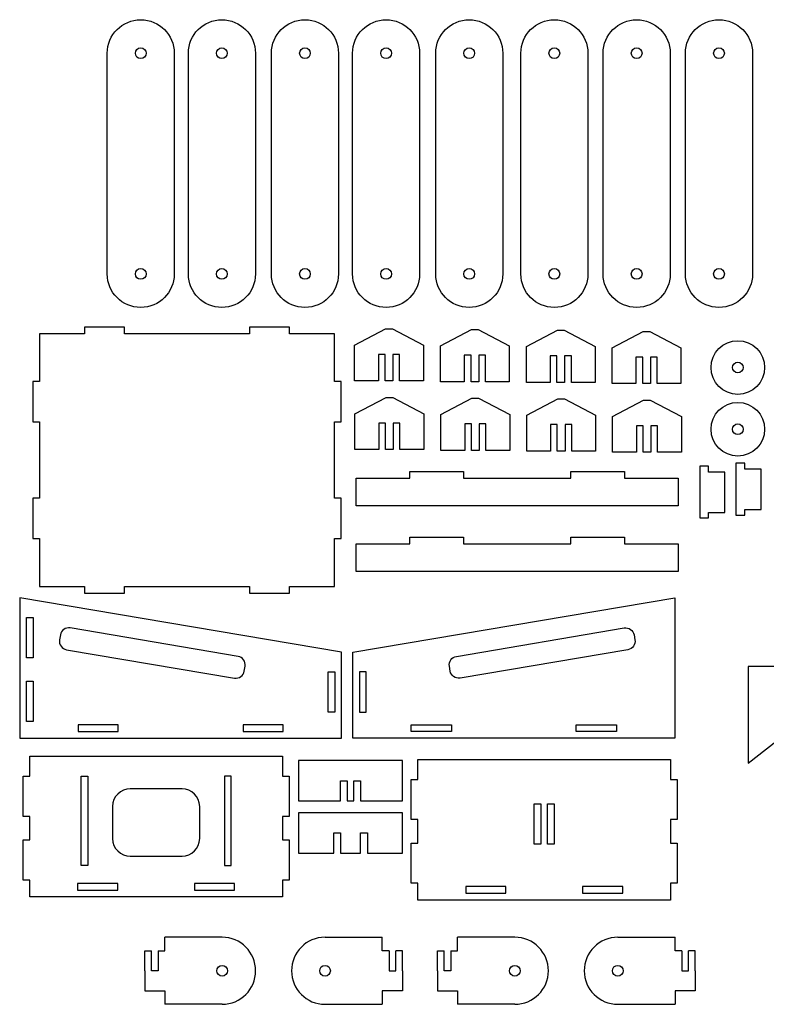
# Model space of a CAD drawing. Header units: centimetres. Extents: x -61 to 115850, y -602 to 46067.
# Tile 1 of 10: x -61 to -33, y -22 to 14. Entities that reach past the tile are written whole.
import ezdxf

# ---------------------------------------------------------------- set-up
doc = ezdxf.new("R2010")
doc.units = ezdxf.units.CM
doc.header["$MEASUREMENT"] = 0
doc.layers.add('CAMADA_1', color=7, linetype='CONTINUOUS')

msp = doc.modelspace()

# ---------------------------------------------------------------- linework, layer by layer
at = {"layer": 'CAMADA_1', "color": 7}
for p, q in [((-53.273, -19.763), (-55.409, -19.763)), ((-49.436, -19.763), (-47.301, -19.763)), ((-42.359, -19.763), (-44.494, -19.763)), ((-38.522, -19.763), (-36.387, -19.763)), ((-55.909, -21.013), (-55.909, -20.263)), ((-55.659, -20.263), (-55.659, -21.013)), ((-47.051, -20.263), (-47.051, -21.013)), ((-46.801, -21.013), (-46.801, -20.263)), ((-44.994, -21.013), (-44.994, -20.263)), ((-44.744, -20.263), (-44.744, -21.013)), ((-36.137, -20.263), (-36.137, -21.013)), ((-35.887, -21.013), (-35.887, -20.263)), ((-55.659, -21.013), (-55.909, -21.013)), ((-47.051, -21.013), (-46.801, -21.013)), ((-44.744, -21.013), (-44.994, -21.013)), ((-36.137, -21.013), (-35.887, -21.013)), ((-53.273, -22.263), (-55.409, -22.263)), ((-49.436, -22.263), (-47.301, -22.263)), ((-42.359, -22.263), (-44.494, -22.263)), ((-38.522, -22.263), (-36.387, -22.263))]:
    msp.add_line(p, q, dxfattribs=at)
for points in [[(-55.058, 13.195), (-55.058, 9.081), (-55.058, 4.967, -1), (-57.558, 4.967), (-57.558, 9.081), (-57.558, 13.195, -1), (-55.058, 13.195)], [(-52.033, 13.195), (-52.033, 9.081), (-52.033, 4.967, -1), (-54.533, 4.967), (-54.533, 9.081), (-54.533, 13.195, -1), (-52.033, 13.195)], [(-48.935, 13.195), (-48.935, 9.081), (-48.935, 4.967, -1), (-51.435, 4.967), (-51.435, 9.081), (-51.435, 13.195, -1), (-48.935, 13.195)], [(-45.909, 13.195), (-45.909, 9.081), (-45.909, 4.967, -1), (-48.409, 4.967), (-48.409, 9.081), (-48.409, 13.195, -1), (-45.909, 13.195)], [(-42.811, 13.195), (-42.811, 9.081), (-42.811, 4.967, -1), (-45.311, 4.967), (-45.311, 9.081), (-45.311, 13.195, -1), (-42.811, 13.195)], [(-39.636, 13.195), (-39.636, 9.081), (-39.636, 4.967, -1), (-42.136, 4.967), (-42.136, 9.081), (-42.136, 13.195, -1), (-39.636, 13.195)], [(-36.567, 13.195), (-36.567, 9.081), (-36.567, 4.967, -1), (-39.067, 4.967), (-39.067, 9.081), (-39.067, 13.195, -1), (-36.567, 13.195)], [(-33.498, 13.195), (-33.498, 9.081), (-33.498, 4.967, -1), (-35.998, 4.967), (-35.998, 9.081), (-35.998, 13.195, -1), (-33.498, 13.195)]]:
    msp.add_lwpolyline(points, format="xyb", dxfattribs=at)
for points in [[(-60.321, -9.345), (-60.571, -9.345), (-60.571, -7.845), (-60.321, -7.845), (-60.321, -9.345)], [(-49.071, -11.371), (-49.321, -11.371), (-49.321, -9.871), (-49.071, -9.871), (-49.071, -11.371)], [(-48.147, -11.371), (-47.897, -11.371), (-47.897, -9.871), (-48.147, -9.871), (-48.147, -11.371)], [(-60.321, -11.717), (-60.571, -11.717), (-60.571, -10.217), (-60.321, -10.217), (-60.321, -11.717)], [(-46.543, -13.176), (-48.483, -13.176), (-50.423, -13.176), (-50.423, -14.679), (-48.858, -14.679), (-48.858, -13.928), (-48.608, -13.926), (-48.608, -14.679), (-48.483, -14.679), (-48.358, -14.679), (-48.358, -13.926), (-48.108, -13.928), (-48.108, -14.679), (-46.543, -14.679)], [(-58.281, -17.091), (-58.531, -17.091), (-58.531, -13.757), (-58.281, -13.757), (-58.281, -17.091)], [(-53.186, -17.091), (-52.936, -17.091), (-52.936, -13.757), (-53.186, -13.757), (-53.186, -17.091)], [(-41.64, -14.794), (-41.39, -14.794), (-41.39, -16.297), (-41.64, -16.297)], [(-41.14, -14.794), (-40.89, -14.794), (-40.89, -16.297), (-41.14, -16.297)], [(-49.108, -15.874), (-48.858, -15.875), (-48.858, -16.627), (-48.108, -16.627), (-48.108, -15.874), (-47.858, -15.875), (-47.858, -16.627), (-46.543, -16.627), (-46.543, -15.124), (-48.483, -15.124), (-50.423, -15.124), (-50.423, -16.627), (-49.108, -16.627)]]:
    msp.add_lwpolyline(points, close=True, dxfattribs=at)
for centre in [(-56.308, 13.195), (-53.283, 13.195), (-50.185, 13.195), (-47.159, 13.195), (-44.061, 13.195), (-40.886, 13.195), (-37.817, 13.195), (-34.748, 13.195), (-56.308, 4.967), (-53.283, 4.967), (-50.185, 4.967), (-47.159, 4.967), (-44.061, 4.967), (-40.886, 4.967), (-37.817, 4.967), (-34.748, 4.967), (-53.273, -21.013), (-49.436, -21.013), (-42.359, -21.013), (-38.522, -21.013)]:
    msp.add_circle(centre, 0.2, dxfattribs=at)
for centre, start, end in [((-53.273, -21.013), 270, 90), ((-49.436, -21.013), 90, 270), ((-42.359, -21.013), 270, 90), ((-38.522, -21.013), 90, 270)]:
    msp.add_arc(centre, 1.25, start, end, dxfattribs=at)
for centre, major_axis in [((-34.045, 1.478), (0, 1)), ((-34.045, 1.478), (0, 0.2)), ((-34.045, -0.824), (0, 1)), ((-34.045, -0.824), (0, 0.2))]:
    msp.add_ellipse(centre, major_axis=major_axis, ratio=1, dxfattribs=at)
for points, knots in [([(-60.085, -6.683), (-60.085, -6.683), (-60.085, -4.899), (-60.085, -4.899), (-60.085, -4.899), (-60.085, -4.899), (-60.333, -4.899), (-60.333, -4.899), (-60.333, -4.899), (-60.333, -4.899), (-60.333, -3.399), (-60.333, -3.399), (-60.333, -3.399), (-60.333, -3.399), (-60.085, -3.399), (-60.085, -3.399), (-60.085, -3.399), (-60.085, -3.399), (-60.085, -0.548), (-60.085, -0.548), (-60.085, -0.548), (-60.085, -0.548), (-60.333, -0.548), (-60.333, -0.548), (-60.333, -0.548), (-60.333, -0.548), (-60.333, 0.952), (-60.333, 0.952), (-60.333, 0.952), (-60.333, 0.952), (-60.085, 0.952), (-60.085, 0.952), (-60.085, 0.952), (-60.085, 0.952), (-60.085, 2.736), (-60.085, 2.736), (-60.085, 2.736), (-60.085, 2.736), (-58.409, 2.736), (-58.409, 2.736), (-58.409, 2.736), (-58.409, 2.736), (-58.409, 2.986), (-58.409, 2.986), (-58.409, 2.986), (-58.409, 2.986), (-56.909, 2.986), (-56.909, 2.986), (-56.909, 2.986), (-56.909, 2.986), (-56.909, 2.736), (-56.909, 2.736), (-56.909, 2.736), (-56.909, 2.736), (-52.257, 2.736), (-52.257, 2.736), (-52.257, 2.736), (-52.257, 2.736), (-52.257, 2.986), (-52.257, 2.986), (-52.257, 2.986), (-52.257, 2.986), (-50.757, 2.986), (-50.757, 2.986), (-50.757, 2.986), (-50.757, 2.986), (-50.757, 2.736), (-50.757, 2.736), (-50.757, 2.736), (-50.757, 2.736), (-49.083, 2.736), (-49.083, 2.736), (-49.083, 2.736), (-49.083, 2.736), (-49.083, 0.952), (-49.083, 0.952), (-49.083, 0.952), (-49.083, 0.952), (-48.833, 0.952), (-48.833, 0.952), (-48.833, 0.952), (-48.833, 0.952), (-48.833, -0.548), (-48.833, -0.548), (-48.833, -0.548), (-48.833, -0.548), (-49.083, -0.548), (-49.083, -0.548), (-49.083, -0.548), (-49.083, -0.548), (-49.083, -3.399), (-49.083, -3.399), (-49.083, -3.399), (-49.083, -3.399), (-48.833, -3.399), (-48.833, -3.399), (-48.833, -3.399), (-48.833, -3.399), (-48.833, -4.899), (-48.833, -4.899), (-48.833, -4.899), (-48.833, -4.899), (-49.083, -4.899), (-49.083, -4.899), (-49.083, -4.899), (-49.083, -4.899), (-49.083, -6.683), (-49.083, -6.683), (-49.083, -6.683), (-49.083, -6.683), (-50.757, -6.683), (-50.757, -6.683), (-50.757, -6.683), (-50.757, -6.683), (-50.757, -6.933), (-50.757, -6.933), (-50.757, -6.933), (-50.757, -6.933), (-52.257, -6.933), (-52.257, -6.933), (-52.257, -6.933), (-52.257, -6.933), (-52.257, -6.683), (-52.257, -6.683), (-52.257, -6.683), (-52.257, -6.683), (-56.909, -6.683), (-56.909, -6.683), (-56.909, -6.683), (-56.909, -6.683), (-56.909, -6.933), (-56.909, -6.933), (-56.909, -6.933), (-56.909, -6.933), (-58.409, -6.933), (-58.409, -6.933), (-58.409, -6.933), (-58.409, -6.933), (-58.409, -6.683), (-58.409, -6.683), (-58.409, -6.683), (-58.409, -6.683), (-60.085, -6.683), (-60.085, -6.683)], [0, 0, 0, 0, 0.027027, 0.027027, 0.027027, 0.027027, 0.054054, 0.054054, 0.054054, 0.054054, 0.081081, 0.081081, 0.081081, 0.081081, 0.108108, 0.108108, 0.108108, 0.108108, 0.135135, 0.135135, 0.135135, 0.135135, 0.162162, 0.162162, 0.162162, 0.162162, 0.189189, 0.189189, 0.189189, 0.189189, 0.216216, 0.216216, 0.216216, 0.216216, 0.243243, 0.243243, 0.243243, 0.243243, 0.27027, 0.27027, 0.27027, 0.27027, 0.297297, 0.297297, 0.297297, 0.297297, 0.324324, 0.324324, 0.324324, 0.324324, 0.351351, 0.351351, 0.351351, 0.351351, 0.378378, 0.378378, 0.378378, 0.378378, 0.405405, 0.405405, 0.405405, 0.405405, 0.432432, 0.432432, 0.432432, 0.432432, 0.459459, 0.459459, 0.459459, 0.459459, 0.486486, 0.486486, 0.486486, 0.486486, 0.513514, 0.513514, 0.513514, 0.513514, 0.540541, 0.540541, 0.540541, 0.540541, 0.567568, 0.567568, 0.567568, 0.567568, 0.594595, 0.594595, 0.594595, 0.594595, 0.621622, 0.621622, 0.621622, 0.621622, 0.648649, 0.648649, 0.648649, 0.648649, 0.675676, 0.675676, 0.675676, 0.675676, 0.702703, 0.702703, 0.702703, 0.702703, 0.72973, 0.72973, 0.72973, 0.72973, 0.756757, 0.756757, 0.756757, 0.756757, 0.783784, 0.783784, 0.783784, 0.783784, 0.810811, 0.810811, 0.810811, 0.810811, 0.837838, 0.837838, 0.837838, 0.837838, 0.864865, 0.864865, 0.864865, 0.864865, 0.891892, 0.891892, 0.891892, 0.891892, 0.918919, 0.918919, 0.918919, 0.918919, 0.945946, 0.945946, 0.945946, 0.945946, 1, 1, 1, 1]), ([(-48.334, 0.976), (-48.334, 0.976), (-47.446, 0.976), (-47.446, 0.976), (-47.446, 0.976), (-47.446, 0.976), (-47.446, 1.969), (-47.446, 1.969), (-47.446, 1.969), (-47.446, 1.969), (-47.196, 1.969), (-47.196, 1.969), (-47.196, 1.969), (-47.196, 1.969), (-47.196, 0.976), (-47.196, 0.976), (-47.196, 0.976), (-47.196, 0.976), (-46.906, 0.976), (-46.906, 0.976), (-46.906, 0.976), (-46.906, 0.976), (-46.906, 1.969), (-46.906, 1.969), (-46.906, 1.969), (-46.906, 1.969), (-46.656, 1.969), (-46.656, 1.969), (-46.656, 1.969), (-46.656, 1.969), (-46.656, 0.976), (-46.656, 0.976), (-46.656, 0.976), (-46.656, 0.976), (-45.767, 0.976), (-45.767, 0.976), (-45.767, 0.976), (-45.767, 0.976), (-45.767, 2.312), (-45.767, 2.312), (-45.767, 2.312), (-45.767, 2.312), (-46.926, 2.923), (-46.926, 2.923), (-46.926, 2.923), (-46.926, 2.923), (-47.176, 2.923), (-47.176, 2.923), (-47.176, 2.923), (-47.176, 2.923), (-48.334, 2.312), (-48.334, 2.312), (-48.334, 2.312), (-48.334, 2.312), (-48.334, 0.976), (-48.334, 0.976)], [0, 0, 0, 0, 0.066667, 0.066667, 0.066667, 0.066667, 0.133333, 0.133333, 0.133333, 0.133333, 0.2, 0.2, 0.2, 0.2, 0.266667, 0.266667, 0.266667, 0.266667, 0.333333, 0.333333, 0.333333, 0.333333, 0.4, 0.4, 0.4, 0.4, 0.466667, 0.466667, 0.466667, 0.466667, 0.533333, 0.533333, 0.533333, 0.533333, 0.6, 0.6, 0.6, 0.6, 0.666667, 0.666667, 0.666667, 0.666667, 0.733333, 0.733333, 0.733333, 0.733333, 0.8, 0.8, 0.8, 0.8, 0.866667, 0.866667, 0.866667, 0.866667, 1, 1, 1, 1]), ([(-45.133, 0.949), (-45.133, 0.949), (-44.244, 0.949), (-44.244, 0.949), (-44.244, 0.949), (-44.244, 0.949), (-44.244, 1.943), (-44.244, 1.943), (-44.244, 1.943), (-44.244, 1.943), (-43.994, 1.943), (-43.994, 1.943), (-43.994, 1.943), (-43.994, 1.943), (-43.994, 0.949), (-43.994, 0.949), (-43.994, 0.949), (-43.994, 0.949), (-43.704, 0.949), (-43.704, 0.949), (-43.704, 0.949), (-43.704, 0.949), (-43.704, 1.943), (-43.704, 1.943), (-43.704, 1.943), (-43.704, 1.943), (-43.454, 1.943), (-43.454, 1.943), (-43.454, 1.943), (-43.454, 1.943), (-43.454, 0.949), (-43.454, 0.949), (-43.454, 0.949), (-43.454, 0.949), (-42.566, 0.949), (-42.566, 0.949), (-42.566, 0.949), (-42.566, 0.949), (-42.566, 2.285), (-42.566, 2.285), (-42.566, 2.285), (-42.566, 2.285), (-43.724, 2.896), (-43.724, 2.896), (-43.724, 2.896), (-43.724, 2.896), (-43.974, 2.896), (-43.974, 2.896), (-43.974, 2.896), (-43.974, 2.896), (-45.133, 2.285), (-45.133, 2.285), (-45.133, 2.285), (-45.133, 2.285), (-45.133, 0.949), (-45.133, 0.949)], [0, 0, 0, 0, 0.066667, 0.066667, 0.066667, 0.066667, 0.133333, 0.133333, 0.133333, 0.133333, 0.2, 0.2, 0.2, 0.2, 0.266667, 0.266667, 0.266667, 0.266667, 0.333333, 0.333333, 0.333333, 0.333333, 0.4, 0.4, 0.4, 0.4, 0.466667, 0.466667, 0.466667, 0.466667, 0.533333, 0.533333, 0.533333, 0.533333, 0.6, 0.6, 0.6, 0.6, 0.666667, 0.666667, 0.666667, 0.666667, 0.733333, 0.733333, 0.733333, 0.733333, 0.8, 0.8, 0.8, 0.8, 0.866667, 0.866667, 0.866667, 0.866667, 1, 1, 1, 1]), ([(-41.931, 0.923), (-41.931, 0.923), (-41.043, 0.923), (-41.043, 0.923), (-41.043, 0.923), (-41.043, 0.923), (-41.043, 1.916), (-41.043, 1.916), (-41.043, 1.916), (-41.043, 1.916), (-40.793, 1.916), (-40.793, 1.916), (-40.793, 1.916), (-40.793, 1.916), (-40.793, 0.923), (-40.793, 0.923), (-40.793, 0.923), (-40.793, 0.923), (-40.503, 0.923), (-40.503, 0.923), (-40.503, 0.923), (-40.503, 0.923), (-40.503, 1.916), (-40.503, 1.916), (-40.503, 1.916), (-40.503, 1.916), (-40.253, 1.916), (-40.253, 1.916), (-40.253, 1.916), (-40.253, 1.916), (-40.253, 0.923), (-40.253, 0.923), (-40.253, 0.923), (-40.253, 0.923), (-39.364, 0.923), (-39.364, 0.923), (-39.364, 0.923), (-39.364, 0.923), (-39.364, 2.259), (-39.364, 2.259), (-39.364, 2.259), (-39.364, 2.259), (-40.523, 2.87), (-40.523, 2.87), (-40.523, 2.87), (-40.523, 2.87), (-40.773, 2.87), (-40.773, 2.87), (-40.773, 2.87), (-40.773, 2.87), (-41.931, 2.259), (-41.931, 2.259), (-41.931, 2.259), (-41.931, 2.259), (-41.931, 0.923), (-41.931, 0.923)], [0, 0, 0, 0, 0.066667, 0.066667, 0.066667, 0.066667, 0.133333, 0.133333, 0.133333, 0.133333, 0.2, 0.2, 0.2, 0.2, 0.266667, 0.266667, 0.266667, 0.266667, 0.333333, 0.333333, 0.333333, 0.333333, 0.4, 0.4, 0.4, 0.4, 0.466667, 0.466667, 0.466667, 0.466667, 0.533333, 0.533333, 0.533333, 0.533333, 0.6, 0.6, 0.6, 0.6, 0.666667, 0.666667, 0.666667, 0.666667, 0.733333, 0.733333, 0.733333, 0.733333, 0.8, 0.8, 0.8, 0.8, 0.866667, 0.866667, 0.866667, 0.866667, 1, 1, 1, 1]), ([(-38.732, 0.876), (-38.732, 0.876), (-37.843, 0.876), (-37.843, 0.876), (-37.843, 0.876), (-37.843, 0.876), (-37.843, 1.87), (-37.843, 1.87), (-37.843, 1.87), (-37.843, 1.87), (-37.593, 1.87), (-37.593, 1.87), (-37.593, 1.87), (-37.593, 1.87), (-37.593, 0.876), (-37.593, 0.876), (-37.593, 0.876), (-37.593, 0.876), (-37.303, 0.876), (-37.303, 0.876), (-37.303, 0.876), (-37.303, 0.876), (-37.303, 1.87), (-37.303, 1.87), (-37.303, 1.87), (-37.303, 1.87), (-37.053, 1.87), (-37.053, 1.87), (-37.053, 1.87), (-37.053, 1.87), (-37.053, 0.876), (-37.053, 0.876), (-37.053, 0.876), (-37.053, 0.876), (-36.165, 0.876), (-36.165, 0.876), (-36.165, 0.876), (-36.165, 0.876), (-36.165, 2.212), (-36.165, 2.212), (-36.165, 2.212), (-36.165, 2.212), (-37.323, 2.824), (-37.323, 2.824), (-37.323, 2.824), (-37.323, 2.824), (-37.573, 2.824), (-37.573, 2.824), (-37.573, 2.824), (-37.573, 2.824), (-38.732, 2.212), (-38.732, 2.212), (-38.732, 2.212), (-38.732, 2.212), (-38.732, 0.876), (-38.732, 0.876)], [0, 0, 0, 0, 0.066667, 0.066667, 0.066667, 0.066667, 0.133333, 0.133333, 0.133333, 0.133333, 0.2, 0.2, 0.2, 0.2, 0.266667, 0.266667, 0.266667, 0.266667, 0.333333, 0.333333, 0.333333, 0.333333, 0.4, 0.4, 0.4, 0.4, 0.466667, 0.466667, 0.466667, 0.466667, 0.533333, 0.533333, 0.533333, 0.533333, 0.6, 0.6, 0.6, 0.6, 0.666667, 0.666667, 0.666667, 0.666667, 0.733333, 0.733333, 0.733333, 0.733333, 0.8, 0.8, 0.8, 0.8, 0.866667, 0.866667, 0.866667, 0.866667, 1, 1, 1, 1]), ([(-48.32, -1.584), (-48.32, -1.584), (-47.432, -1.584), (-47.432, -1.584), (-47.432, -1.584), (-47.432, -1.584), (-47.432, -0.591), (-47.432, -0.591), (-47.432, -0.591), (-47.432, -0.591), (-47.182, -0.591), (-47.182, -0.591), (-47.182, -0.591), (-47.182, -0.591), (-47.182, -1.584), (-47.182, -1.584), (-47.182, -1.584), (-47.182, -1.584), (-46.892, -1.584), (-46.892, -1.584), (-46.892, -1.584), (-46.892, -1.584), (-46.892, -0.591), (-46.892, -0.591), (-46.892, -0.591), (-46.892, -0.591), (-46.642, -0.591), (-46.642, -0.591), (-46.642, -0.591), (-46.642, -0.591), (-46.642, -1.584), (-46.642, -1.584), (-46.642, -1.584), (-46.642, -1.584), (-45.753, -1.584), (-45.753, -1.584), (-45.753, -1.584), (-45.753, -1.584), (-45.753, -0.248), (-45.753, -0.248), (-45.753, -0.248), (-45.753, -0.248), (-46.912, 0.363), (-46.912, 0.363), (-46.912, 0.363), (-46.912, 0.363), (-47.162, 0.363), (-47.162, 0.363), (-47.162, 0.363), (-47.162, 0.363), (-48.32, -0.248), (-48.32, -0.248), (-48.32, -0.248), (-48.32, -0.248), (-48.32, -1.584), (-48.32, -1.584)], [0, 0, 0, 0, 0.066667, 0.066667, 0.066667, 0.066667, 0.133333, 0.133333, 0.133333, 0.133333, 0.2, 0.2, 0.2, 0.2, 0.266667, 0.266667, 0.266667, 0.266667, 0.333333, 0.333333, 0.333333, 0.333333, 0.4, 0.4, 0.4, 0.4, 0.466667, 0.466667, 0.466667, 0.466667, 0.533333, 0.533333, 0.533333, 0.533333, 0.6, 0.6, 0.6, 0.6, 0.666667, 0.666667, 0.666667, 0.666667, 0.733333, 0.733333, 0.733333, 0.733333, 0.8, 0.8, 0.8, 0.8, 0.866667, 0.866667, 0.866667, 0.866667, 1, 1, 1, 1]), ([(-45.119, -1.611), (-45.119, -1.611), (-44.23, -1.611), (-44.23, -1.611), (-44.23, -1.611), (-44.23, -1.611), (-44.23, -0.617), (-44.23, -0.617), (-44.23, -0.617), (-44.23, -0.617), (-43.98, -0.617), (-43.98, -0.617), (-43.98, -0.617), (-43.98, -0.617), (-43.98, -1.611), (-43.98, -1.611), (-43.98, -1.611), (-43.98, -1.611), (-43.69, -1.611), (-43.69, -1.611), (-43.69, -1.611), (-43.69, -1.611), (-43.69, -0.617), (-43.69, -0.617), (-43.69, -0.617), (-43.69, -0.617), (-43.44, -0.617), (-43.44, -0.617), (-43.44, -0.617), (-43.44, -0.617), (-43.44, -1.611), (-43.44, -1.611), (-43.44, -1.611), (-43.44, -1.611), (-42.552, -1.611), (-42.552, -1.611), (-42.552, -1.611), (-42.552, -1.611), (-42.552, -0.275), (-42.552, -0.275), (-42.552, -0.275), (-42.552, -0.275), (-43.71, 0.336), (-43.71, 0.336), (-43.71, 0.336), (-43.71, 0.336), (-43.96, 0.336), (-43.96, 0.336), (-43.96, 0.336), (-43.96, 0.336), (-45.119, -0.275), (-45.119, -0.275), (-45.119, -0.275), (-45.119, -0.275), (-45.119, -1.611), (-45.119, -1.611)], [0, 0, 0, 0, 0.066667, 0.066667, 0.066667, 0.066667, 0.133333, 0.133333, 0.133333, 0.133333, 0.2, 0.2, 0.2, 0.2, 0.266667, 0.266667, 0.266667, 0.266667, 0.333333, 0.333333, 0.333333, 0.333333, 0.4, 0.4, 0.4, 0.4, 0.466667, 0.466667, 0.466667, 0.466667, 0.533333, 0.533333, 0.533333, 0.533333, 0.6, 0.6, 0.6, 0.6, 0.666667, 0.666667, 0.666667, 0.666667, 0.733333, 0.733333, 0.733333, 0.733333, 0.8, 0.8, 0.8, 0.8, 0.866667, 0.866667, 0.866667, 0.866667, 1, 1, 1, 1]), ([(-41.917, -1.637), (-41.917, -1.637), (-41.029, -1.637), (-41.029, -1.637), (-41.029, -1.637), (-41.029, -1.637), (-41.029, -0.644), (-41.029, -0.644), (-41.029, -0.644), (-41.029, -0.644), (-40.779, -0.644), (-40.779, -0.644), (-40.779, -0.644), (-40.779, -0.644), (-40.779, -1.637), (-40.779, -1.637), (-40.779, -1.637), (-40.779, -1.637), (-40.489, -1.637), (-40.489, -1.637), (-40.489, -1.637), (-40.489, -1.637), (-40.489, -0.644), (-40.489, -0.644), (-40.489, -0.644), (-40.489, -0.644), (-40.239, -0.644), (-40.239, -0.644), (-40.239, -0.644), (-40.239, -0.644), (-40.239, -1.637), (-40.239, -1.637), (-40.239, -1.637), (-40.239, -1.637), (-39.35, -1.637), (-39.35, -1.637), (-39.35, -1.637), (-39.35, -1.637), (-39.35, -0.301), (-39.35, -0.301), (-39.35, -0.301), (-39.35, -0.301), (-40.509, 0.31), (-40.509, 0.31), (-40.509, 0.31), (-40.509, 0.31), (-40.759, 0.31), (-40.759, 0.31), (-40.759, 0.31), (-40.759, 0.31), (-41.917, -0.301), (-41.917, -0.301), (-41.917, -0.301), (-41.917, -0.301), (-41.917, -1.637), (-41.917, -1.637)], [0, 0, 0, 0, 0.066667, 0.066667, 0.066667, 0.066667, 0.133333, 0.133333, 0.133333, 0.133333, 0.2, 0.2, 0.2, 0.2, 0.266667, 0.266667, 0.266667, 0.266667, 0.333333, 0.333333, 0.333333, 0.333333, 0.4, 0.4, 0.4, 0.4, 0.466667, 0.466667, 0.466667, 0.466667, 0.533333, 0.533333, 0.533333, 0.533333, 0.6, 0.6, 0.6, 0.6, 0.666667, 0.666667, 0.666667, 0.666667, 0.733333, 0.733333, 0.733333, 0.733333, 0.8, 0.8, 0.8, 0.8, 0.866667, 0.866667, 0.866667, 0.866667, 1, 1, 1, 1]), ([(-38.718, -1.684), (-38.718, -1.684), (-37.829, -1.684), (-37.829, -1.684), (-37.829, -1.684), (-37.829, -1.684), (-37.829, -0.69), (-37.829, -0.69), (-37.829, -0.69), (-37.829, -0.69), (-37.579, -0.69), (-37.579, -0.69), (-37.579, -0.69), (-37.579, -0.69), (-37.579, -1.684), (-37.579, -1.684), (-37.579, -1.684), (-37.579, -1.684), (-37.289, -1.684), (-37.289, -1.684), (-37.289, -1.684), (-37.289, -1.684), (-37.289, -0.69), (-37.289, -0.69), (-37.289, -0.69), (-37.289, -0.69), (-37.039, -0.69), (-37.039, -0.69), (-37.039, -0.69), (-37.039, -0.69), (-37.039, -1.684), (-37.039, -1.684), (-37.039, -1.684), (-37.039, -1.684), (-36.151, -1.684), (-36.151, -1.684), (-36.151, -1.684), (-36.151, -1.684), (-36.151, -0.348), (-36.151, -0.348), (-36.151, -0.348), (-36.151, -0.348), (-37.309, 0.263), (-37.309, 0.263), (-37.309, 0.263), (-37.309, 0.263), (-37.559, 0.263), (-37.559, 0.263), (-37.559, 0.263), (-37.559, 0.263), (-38.718, -0.348), (-38.718, -0.348), (-38.718, -0.348), (-38.718, -0.348), (-38.718, -1.684), (-38.718, -1.684)], [0, 0, 0, 0, 0.066667, 0.066667, 0.066667, 0.066667, 0.133333, 0.133333, 0.133333, 0.133333, 0.2, 0.2, 0.2, 0.2, 0.266667, 0.266667, 0.266667, 0.266667, 0.333333, 0.333333, 0.333333, 0.333333, 0.4, 0.4, 0.4, 0.4, 0.466667, 0.466667, 0.466667, 0.466667, 0.533333, 0.533333, 0.533333, 0.533333, 0.6, 0.6, 0.6, 0.6, 0.666667, 0.666667, 0.666667, 0.666667, 0.733333, 0.733333, 0.733333, 0.733333, 0.8, 0.8, 0.8, 0.8, 0.866667, 0.866667, 0.866667, 0.866667, 1, 1, 1, 1]), ([(-35.137, -2.423), (-35.137, -2.423), (-34.524, -2.423), (-34.524, -2.423), (-34.524, -2.423), (-34.524, -2.423), (-34.524, -3.923), (-34.524, -3.923), (-34.524, -3.923), (-34.524, -3.923), (-35.137, -3.923), (-35.137, -3.923), (-35.137, -3.923), (-35.137, -3.923), (-35.137, -4.132), (-35.137, -4.132), (-35.137, -4.132), (-35.137, -4.132), (-35.468, -4.132), (-35.468, -4.132), (-35.468, -4.132), (-35.468, -4.132), (-35.468, -2.2), (-35.468, -2.2), (-35.468, -2.2), (-35.468, -2.2), (-35.137, -2.2), (-35.137, -2.2), (-35.137, -2.2), (-35.137, -2.2), (-35.137, -2.423), (-35.137, -2.423)], [0, 0, 0, 0, 0.111111, 0.111111, 0.111111, 0.111111, 0.222222, 0.222222, 0.222222, 0.222222, 0.333333, 0.333333, 0.333333, 0.333333, 0.444444, 0.444444, 0.444444, 0.444444, 0.555556, 0.555556, 0.555556, 0.555556, 0.666667, 0.666667, 0.666667, 0.666667, 0.777778, 0.777778, 0.777778, 0.777778, 1, 1, 1, 1]), ([(-33.789, -2.315), (-33.789, -2.315), (-33.176, -2.315), (-33.176, -2.315), (-33.176, -2.315), (-33.176, -2.315), (-33.176, -3.815), (-33.176, -3.815), (-33.176, -3.815), (-33.176, -3.815), (-33.789, -3.815), (-33.789, -3.815), (-33.789, -3.815), (-33.789, -3.815), (-33.789, -4.024), (-33.789, -4.024), (-33.789, -4.024), (-33.789, -4.024), (-34.119, -4.024), (-34.119, -4.024), (-34.119, -4.024), (-34.119, -4.024), (-34.119, -2.093), (-34.119, -2.093), (-34.119, -2.093), (-34.119, -2.093), (-33.789, -2.093), (-33.789, -2.093), (-33.789, -2.093), (-33.789, -2.093), (-33.789, -2.315), (-33.789, -2.315)], [0, 0, 0, 0, 0.111111, 0.111111, 0.111111, 0.111111, 0.222222, 0.222222, 0.222222, 0.222222, 0.333333, 0.333333, 0.333333, 0.333333, 0.444444, 0.444444, 0.444444, 0.444444, 0.555556, 0.555556, 0.555556, 0.555556, 0.666667, 0.666667, 0.666667, 0.666667, 0.777778, 0.777778, 0.777778, 0.777778, 1, 1, 1, 1]), ([(-46.273, -2.644), (-46.273, -2.644), (-48.273, -2.644), (-48.273, -2.644), (-48.273, -2.644), (-48.273, -2.644), (-48.273, -2.644), (-48.273, -3.166), (-48.273, -3.677), (-44.273, -3.677), (-40.273, -3.677), (-36.273, -3.677), (-36.273, -3.166), (-36.273, -2.644), (-36.273, -2.644), (-36.273, -2.644), (-36.273, -2.644), (-38.273, -2.644), (-38.273, -2.644), (-38.273, -2.644), (-38.273, -2.644), (-38.273, -2.394), (-38.273, -2.394), (-38.273, -2.394), (-38.273, -2.394), (-40.273, -2.394), (-40.273, -2.394), (-40.273, -2.394), (-40.273, -2.394), (-40.273, -2.644), (-40.273, -2.644), (-40.273, -2.644), (-40.273, -2.644), (-44.273, -2.644), (-44.273, -2.644), (-44.273, -2.644), (-44.273, -2.644), (-44.273, -2.394), (-44.273, -2.394), (-44.273, -2.394), (-44.273, -2.394), (-46.273, -2.394), (-46.273, -2.394), (-46.273, -2.394), (-46.273, -2.394), (-46.273, -2.644), (-46.273, -2.644), (-46.273, -2.644)], [0, 0, 0, 0, 0.028571, 0.028571, 0.028571, 0.028571, 0.028571, 0.043169, 0.043169, 0.043169, 1.003169, 1.003169, 1.003169, 1.017766, 1.017766, 1.017766, 1.017766, 1.046338, 1.046338, 1.046338, 1.046338, 1.074909, 1.074909, 1.074909, 1.074909, 1.103481, 1.103481, 1.103481, 1.103481, 1.132052, 1.132052, 1.132052, 1.132052, 1.160623, 1.160623, 1.160623, 1.160623, 1.189195, 1.189195, 1.189195, 1.189195, 1.217766, 1.217766, 1.217766, 1.217766, 1.246338, 1.246338, 1.246338, 1.246338, 1.246338]), ([(-46.273, -5.093), (-46.273, -5.093), (-48.273, -5.093), (-48.273, -5.093), (-48.273, -5.093), (-48.273, -5.093), (-48.273, -5.093), (-48.273, -5.615), (-48.273, -6.125), (-44.273, -6.125), (-40.273, -6.125), (-36.273, -6.125), (-36.273, -5.615), (-36.273, -5.093), (-36.273, -5.093), (-36.273, -5.093), (-36.273, -5.093), (-38.273, -5.093), (-38.273, -5.093), (-38.273, -5.093), (-38.273, -5.093), (-38.273, -4.843), (-38.273, -4.843), (-38.273, -4.843), (-38.273, -4.843), (-40.273, -4.843), (-40.273, -4.843), (-40.273, -4.843), (-40.273, -4.843), (-40.273, -5.093), (-40.273, -5.093), (-40.273, -5.093), (-40.273, -5.093), (-44.273, -5.093), (-44.273, -5.093), (-44.273, -5.093), (-44.273, -5.093), (-44.273, -4.843), (-44.273, -4.843), (-44.273, -4.843), (-44.273, -4.843), (-46.273, -4.843), (-46.273, -4.843), (-46.273, -4.843), (-46.273, -4.843), (-46.273, -5.093), (-46.273, -5.093), (-46.273, -5.093)], [0, 0, 0, 0, 0.028571, 0.028571, 0.028571, 0.028571, 0.028571, 0.043169, 0.043169, 0.043169, 1.003169, 1.003169, 1.003169, 1.017766, 1.017766, 1.017766, 1.017766, 1.046338, 1.046338, 1.046338, 1.046338, 1.074909, 1.074909, 1.074909, 1.074909, 1.103481, 1.103481, 1.103481, 1.103481, 1.132052, 1.132052, 1.132052, 1.132052, 1.160623, 1.160623, 1.160623, 1.160623, 1.189195, 1.189195, 1.189195, 1.189195, 1.217766, 1.217766, 1.217766, 1.217766, 1.246338, 1.246338, 1.246338, 1.246338, 1.246338]), ([(-60.821, -7.104), (-60.821, -7.104), (-48.821, -9.128), (-48.821, -9.128), (-48.821, -9.128), (-48.821, -9.128), (-48.821, -12.343), (-48.821, -12.343), (-48.821, -12.343), (-48.821, -12.343), (-60.821, -12.343), (-60.821, -12.343), (-60.821, -12.343), (-60.821, -12.343), (-60.821, -7.104), (-60.821, -7.104)], [0, 0, 0, 0, 0.2, 0.2, 0.2, 0.2, 0.4, 0.4, 0.4, 0.4, 0.6, 0.6, 0.6, 0.6, 1, 1, 1, 1]), ([(-36.397, -7.104), (-36.397, -7.104), (-48.397, -9.128), (-48.397, -9.128), (-48.397, -9.128), (-48.397, -9.128), (-48.397, -12.343), (-48.397, -12.343), (-48.397, -12.343), (-48.397, -12.343), (-36.397, -12.343), (-36.397, -12.343), (-36.397, -12.343), (-36.397, -12.343), (-36.397, -7.104), (-36.397, -7.104)], [0, 0, 0, 0, 0.2, 0.2, 0.2, 0.2, 0.4, 0.4, 0.4, 0.4, 0.6, 0.6, 0.6, 0.6, 1, 1, 1, 1]), ([(-58.938, -8.233), (-58.938, -8.233), (-52.677, -9.29), (-52.677, -9.29), (-52.677, -9.29), (-52.505, -9.32), (-52.388, -9.484), (-52.417, -9.656), (-52.417, -9.656), (-52.417, -9.656), (-52.448, -9.839), (-52.448, -9.839), (-52.448, -9.839), (-52.477, -10.011), (-52.641, -10.128), (-52.814, -10.099), (-52.814, -10.099), (-52.814, -10.099), (-59.075, -9.042), (-59.075, -9.042), (-59.075, -9.042), (-59.247, -9.013), (-59.364, -8.848), (-59.335, -8.676), (-59.335, -8.676), (-59.335, -8.676), (-59.304, -8.493), (-59.304, -8.493), (-59.304, -8.493), (-59.275, -8.321), (-59.111, -8.204), (-58.938, -8.233)], [0, 0, 0, 0, 0.111111, 0.111111, 0.111111, 0.111111, 0.222222, 0.222222, 0.222222, 0.222222, 0.333333, 0.333333, 0.333333, 0.333333, 0.444444, 0.444444, 0.444444, 0.444444, 0.555556, 0.555556, 0.555556, 0.555556, 0.666667, 0.666667, 0.666667, 0.666667, 0.777778, 0.777778, 0.777778, 0.777778, 1, 1, 1, 1]), ([(-38.28, -8.233), (-38.28, -8.233), (-44.541, -9.29), (-44.541, -9.29), (-44.541, -9.29), (-44.713, -9.32), (-44.83, -9.484), (-44.801, -9.656), (-44.801, -9.656), (-44.801, -9.656), (-44.77, -9.839), (-44.77, -9.839), (-44.77, -9.839), (-44.741, -10.011), (-44.577, -10.128), (-44.404, -10.099), (-44.404, -10.099), (-44.404, -10.099), (-38.143, -9.042), (-38.143, -9.042), (-38.143, -9.042), (-37.971, -9.013), (-37.854, -8.848), (-37.883, -8.676), (-37.883, -8.676), (-37.883, -8.676), (-37.914, -8.493), (-37.914, -8.493), (-37.914, -8.493), (-37.943, -8.321), (-38.107, -8.204), (-38.28, -8.233)], [0, 0, 0, 0, 0.111111, 0.111111, 0.111111, 0.111111, 0.222222, 0.222222, 0.222222, 0.222222, 0.333333, 0.333333, 0.333333, 0.333333, 0.444444, 0.444444, 0.444444, 0.444444, 0.555556, 0.555556, 0.555556, 0.555556, 0.666667, 0.666667, 0.666667, 0.666667, 0.777778, 0.777778, 0.777778, 0.777778, 1, 1, 1, 1]), ([(-33.663, -9.67), (-33.663, -9.67), (-29.055, -9.67), (-29.055, -9.67), (-29.055, -9.67), (-29.055, -9.67), (-33.663, -13.275), (-33.663, -13.275), (-33.663, -13.275), (-33.663, -13.275), (-33.663, -9.67), (-33.663, -9.67)], [0, 0, 0, 0, 0.25, 0.25, 0.25, 0.25, 0.5, 0.5, 0.5, 0.5, 1, 1, 1, 1]), ([(-58.647, -12.093), (-58.647, -12.093), (-58.647, -11.843), (-58.647, -11.843), (-58.647, -11.843), (-58.647, -11.843), (-57.147, -11.843), (-57.147, -11.843), (-57.147, -11.843), (-57.147, -11.843), (-57.147, -12.093), (-57.147, -12.093), (-57.147, -12.093), (-57.147, -12.093), (-58.647, -12.093), (-58.647, -12.093)], [0, 0, 0, 0, 0.2, 0.2, 0.2, 0.2, 0.4, 0.4, 0.4, 0.4, 0.6, 0.6, 0.6, 0.6, 1, 1, 1, 1]), ([(-52.495, -12.093), (-52.495, -12.093), (-52.495, -11.843), (-52.495, -11.843), (-52.495, -11.843), (-52.495, -11.843), (-50.995, -11.843), (-50.995, -11.843), (-50.995, -11.843), (-50.995, -11.843), (-50.995, -12.093), (-50.995, -12.093), (-50.995, -12.093), (-50.995, -12.093), (-52.495, -12.093), (-52.495, -12.093)], [0, 0, 0, 0, 0.2, 0.2, 0.2, 0.2, 0.4, 0.4, 0.4, 0.4, 0.6, 0.6, 0.6, 0.6, 1, 1, 1, 1]), ([(-44.723, -12.093), (-44.723, -12.093), (-44.723, -11.843), (-44.723, -11.843), (-44.723, -11.843), (-44.723, -11.843), (-46.223, -11.843), (-46.223, -11.843), (-46.223, -11.843), (-46.223, -11.843), (-46.223, -12.093), (-46.223, -12.093), (-46.223, -12.093), (-46.223, -12.093), (-44.723, -12.093), (-44.723, -12.093)], [0, 0, 0, 0, 0.2, 0.2, 0.2, 0.2, 0.4, 0.4, 0.4, 0.4, 0.6, 0.6, 0.6, 0.6, 1, 1, 1, 1]), ([(-38.571, -12.093), (-38.571, -12.093), (-38.571, -11.843), (-38.571, -11.843), (-38.571, -11.843), (-38.571, -11.843), (-40.071, -11.843), (-40.071, -11.843), (-40.071, -11.843), (-40.071, -11.843), (-40.071, -12.093), (-40.071, -12.093), (-40.071, -12.093), (-40.071, -12.093), (-38.571, -12.093), (-38.571, -12.093)], [0, 0, 0, 0, 0.2, 0.2, 0.2, 0.2, 0.4, 0.4, 0.4, 0.4, 0.6, 0.6, 0.6, 0.6, 1, 1, 1, 1]), ([(-60.443, -13.757), (-60.443, -13.757), (-60.443, -13.757), (-60.443, -13.016), (-60.443, -13.016)], [0.9047619, 0.9047619, 0.9047619, 0.9047619, 0.90476191, 1, 1, 1, 1]), ([(-51.024, -13.016), (-51.024, -13.016), (-51.024, -13.016), (-51.024, -13.757), (-51.024, -13.757)], [0.04761905, 0.04761905, 0.04761905, 0.04761905, 0.04761906, 0.0952381, 0.0952381, 0.0952381, 0.0952381]), ([(-45.974, -13.877), (-45.974, -13.877), (-45.974, -13.877), (-45.974, -13.136), (-45.974, -13.136)], [0.9047619, 0.9047619, 0.9047619, 0.9047619, 0.90476191, 1, 1, 1, 1]), ([(-36.555, -13.136), (-36.555, -13.136), (-36.555, -13.136), (-36.555, -13.877), (-36.555, -13.877)], [0.04761905, 0.04761905, 0.04761905, 0.04761905, 0.04761906, 0.0952381, 0.0952381, 0.0952381, 0.0952381]), ([(-60.693, -15.257), (-60.693, -15.257), (-60.693, -15.257), (-60.693, -13.757), (-60.693, -13.757)], [0.80952381, 0.80952381, 0.80952381, 0.80952381, 0.80952382, 0.85714286, 0.85714286, 0.85714286, 0.85714286]), ([(-60.693, -13.757), (-60.693, -13.757), (-60.693, -13.757), (-60.443, -13.757), (-60.443, -13.757)], [0.85714286, 0.85714286, 0.85714286, 0.85714286, 0.85714287, 0.9047619, 0.9047619, 0.9047619, 0.9047619]), ([(-51.024, -13.757), (-51.024, -13.757), (-51.024, -13.757), (-50.774, -13.757), (-50.774, -13.757)], [0.0952381, 0.0952381, 0.0952381, 0.0952381, 0.09523811, 0.14285714, 0.14285714, 0.14285714, 0.14285714]), ([(-50.774, -13.757), (-50.774, -13.757), (-50.774, -13.757), (-50.774, -15.257), (-50.774, -15.257)], [0.14285714, 0.14285714, 0.14285714, 0.14285714, 0.14285715, 0.19047619, 0.19047619, 0.19047619, 0.19047619]), ([(-46.224, -15.377), (-46.224, -15.377), (-46.224, -15.377), (-46.224, -13.877), (-46.224, -13.877)], [0.80952381, 0.80952381, 0.80952381, 0.80952381, 0.80952382, 0.85714286, 0.85714286, 0.85714286, 0.85714286]), ([(-46.224, -13.877), (-46.224, -13.877), (-46.224, -13.877), (-45.974, -13.877), (-45.974, -13.877)], [0.85714286, 0.85714286, 0.85714286, 0.85714286, 0.85714287, 0.9047619, 0.9047619, 0.9047619, 0.9047619]), ([(-36.555, -13.877), (-36.555, -13.877), (-36.555, -13.877), (-36.305, -13.877), (-36.305, -13.877)], [0.0952381, 0.0952381, 0.0952381, 0.0952381, 0.09523811, 0.14285714, 0.14285714, 0.14285714, 0.14285714]), ([(-36.305, -13.877), (-36.305, -13.877), (-36.305, -13.877), (-36.305, -15.377), (-36.305, -15.377)], [0.14285714, 0.14285714, 0.14285714, 0.14285714, 0.14285715, 0.19047619, 0.19047619, 0.19047619, 0.19047619]), ([(-56.7, -14.229), (-56.7, -14.229), (-54.767, -14.229), (-54.767, -14.229), (-54.767, -14.229), (-54.406, -14.229), (-54.11, -14.525), (-54.11, -14.887), (-54.11, -14.887), (-54.11, -14.887), (-54.11, -16.082), (-54.11, -16.082), (-54.11, -16.082), (-54.11, -16.444), (-54.406, -16.74), (-54.767, -16.74), (-54.767, -16.74), (-54.767, -16.74), (-56.7, -16.74), (-56.7, -16.74), (-56.7, -16.74), (-57.062, -16.74), (-57.358, -16.444), (-57.358, -16.082), (-57.358, -16.082), (-57.358, -16.082), (-57.358, -14.887), (-57.358, -14.887), (-57.358, -14.887), (-57.358, -14.525), (-57.062, -14.229), (-56.7, -14.229)], [0, 0, 0, 0, 0.111111, 0.111111, 0.111111, 0.111111, 0.222222, 0.222222, 0.222222, 0.222222, 0.333333, 0.333333, 0.333333, 0.333333, 0.444444, 0.444444, 0.444444, 0.444444, 0.555556, 0.555556, 0.555556, 0.555556, 0.666667, 0.666667, 0.666667, 0.666667, 0.777778, 0.777778, 0.777778, 0.777778, 1, 1, 1, 1]), ([(-60.443, -15.257), (-60.443, -15.257), (-60.443, -15.257), (-60.693, -15.257), (-60.693, -15.257)], [0.76190476, 0.76190476, 0.76190476, 0.76190476, 0.76190477, 0.80952381, 0.80952381, 0.80952381, 0.80952381]), ([(-60.443, -16.129), (-60.443, -16.129), (-60.443, -16.129), (-60.443, -15.257), (-60.443, -15.257)], [0.71428571, 0.71428571, 0.71428571, 0.71428571, 0.71428572, 0.76190476, 0.76190476, 0.76190476, 0.76190476]), ([(-50.774, -15.257), (-50.774, -15.257), (-50.774, -15.257), (-51.024, -15.257), (-51.024, -15.257)], [0.19047619, 0.19047619, 0.19047619, 0.19047619, 0.1904762, 0.23809524, 0.23809524, 0.23809524, 0.23809524]), ([(-51.024, -15.257), (-51.024, -15.257), (-51.024, -15.257), (-51.024, -16.129), (-51.024, -16.129)], [0.23809524, 0.23809524, 0.23809524, 0.23809524, 0.23809525, 0.28571429, 0.28571429, 0.28571429, 0.28571429]), ([(-45.974, -15.377), (-45.974, -15.377), (-45.974, -15.377), (-46.224, -15.377), (-46.224, -15.377)], [0.76190476, 0.76190476, 0.76190476, 0.76190476, 0.76190477, 0.80952381, 0.80952381, 0.80952381, 0.80952381]), ([(-45.974, -16.249), (-45.974, -16.249), (-45.974, -16.249), (-45.974, -15.377), (-45.974, -15.377)], [0.71428571, 0.71428571, 0.71428571, 0.71428571, 0.71428572, 0.76190476, 0.76190476, 0.76190476, 0.76190476]), ([(-36.305, -15.377), (-36.305, -15.377), (-36.305, -15.377), (-36.555, -15.377), (-36.555, -15.377)], [0.19047619, 0.19047619, 0.19047619, 0.19047619, 0.1904762, 0.23809524, 0.23809524, 0.23809524, 0.23809524]), ([(-36.555, -15.377), (-36.555, -15.377), (-36.555, -15.377), (-36.555, -16.249), (-36.555, -16.249)], [0.23809524, 0.23809524, 0.23809524, 0.23809524, 0.23809525, 0.28571429, 0.28571429, 0.28571429, 0.28571429]), ([(-60.693, -17.629), (-60.693, -17.629), (-60.693, -17.629), (-60.693, -16.129), (-60.693, -16.129)], [0.61904762, 0.61904762, 0.61904762, 0.61904762, 0.61904763, 0.66666667, 0.66666667, 0.66666667, 0.66666667]), ([(-60.693, -16.129), (-60.693, -16.129), (-60.693, -16.129), (-60.443, -16.129), (-60.443, -16.129)], [0.66666667, 0.66666667, 0.66666667, 0.66666667, 0.66666668, 0.71428571, 0.71428571, 0.71428571, 0.71428571]), ([(-51.024, -16.129), (-51.024, -16.129), (-51.024, -16.129), (-50.774, -16.129), (-50.774, -16.129)], [0.28571429, 0.28571429, 0.28571429, 0.28571429, 0.2857143, 0.33333333, 0.33333333, 0.33333333, 0.33333333]), ([(-50.774, -16.129), (-50.774, -16.129), (-50.774, -16.129), (-50.774, -17.629), (-50.774, -17.629)], [0.33333333, 0.33333333, 0.33333333, 0.33333333, 0.33333334, 0.38095238, 0.38095238, 0.38095238, 0.38095238]), ([(-46.224, -17.749), (-46.224, -17.749), (-46.224, -17.749), (-46.224, -16.249), (-46.224, -16.249)], [0.61904762, 0.61904762, 0.61904762, 0.61904762, 0.61904763, 0.66666667, 0.66666667, 0.66666667, 0.66666667]), ([(-46.224, -16.249), (-46.224, -16.249), (-46.224, -16.249), (-45.974, -16.249), (-45.974, -16.249)], [0.66666667, 0.66666667, 0.66666667, 0.66666667, 0.66666668, 0.71428571, 0.71428571, 0.71428571, 0.71428571]), ([(-36.555, -16.249), (-36.555, -16.249), (-36.555, -16.249), (-36.305, -16.249), (-36.305, -16.249)], [0.28571429, 0.28571429, 0.28571429, 0.28571429, 0.2857143, 0.33333333, 0.33333333, 0.33333333, 0.33333333]), ([(-36.305, -16.249), (-36.305, -16.249), (-36.305, -16.249), (-36.305, -17.749), (-36.305, -17.749)], [0.33333333, 0.33333333, 0.33333333, 0.33333333, 0.33333334, 0.38095238, 0.38095238, 0.38095238, 0.38095238]), ([(-60.443, -17.629), (-60.443, -17.629), (-60.443, -17.629), (-60.693, -17.629), (-60.693, -17.629)], [0.57142857, 0.57142857, 0.57142857, 0.57142857, 0.57142858, 0.61904762, 0.61904762, 0.61904762, 0.61904762]), ([(-60.443, -18.255), (-60.443, -18.255), (-60.443, -18.255), (-60.443, -17.629), (-60.443, -17.629)], [0.52380952, 0.52380952, 0.52380952, 0.52380952, 0.52380953, 0.57142857, 0.57142857, 0.57142857, 0.57142857]), ([(-58.66, -18.005), (-58.66, -18.005), (-58.66, -17.755), (-58.66, -17.755), (-58.66, -17.755), (-58.66, -17.755), (-57.16, -17.755), (-57.16, -17.755), (-57.16, -17.755), (-57.16, -17.755), (-57.16, -18.005), (-57.16, -18.005), (-57.16, -18.005), (-57.16, -18.005), (-58.66, -18.005), (-58.66, -18.005)], [0, 0, 0, 0, 0.2, 0.2, 0.2, 0.2, 0.4, 0.4, 0.4, 0.4, 0.6, 0.6, 0.6, 0.6, 1, 1, 1, 1]), ([(-54.308, -18.005), (-54.308, -18.005), (-54.308, -17.755), (-54.308, -17.755), (-54.308, -17.755), (-54.308, -17.755), (-52.808, -17.755), (-52.808, -17.755), (-52.808, -17.755), (-52.808, -17.755), (-52.808, -18.005), (-52.808, -18.005), (-52.808, -18.005), (-52.808, -18.005), (-54.308, -18.005), (-54.308, -18.005)], [0, 0, 0, 0, 0.2, 0.2, 0.2, 0.2, 0.4, 0.4, 0.4, 0.4, 0.6, 0.6, 0.6, 0.6, 1, 1, 1, 1]), ([(-50.774, -17.629), (-50.774, -17.629), (-50.774, -17.629), (-51.024, -17.629), (-51.024, -17.629)], [0.38095238, 0.38095238, 0.38095238, 0.38095238, 0.38095239, 0.42857143, 0.42857143, 0.42857143, 0.42857143]), ([(-51.024, -17.629), (-51.024, -17.629), (-51.024, -17.629), (-51.024, -18.255), (-51.024, -18.255)], [0.42857143, 0.42857143, 0.42857143, 0.42857143, 0.42857144, 0.47619048, 0.47619048, 0.47619048, 0.47619048]), ([(-45.974, -17.749), (-45.974, -17.749), (-45.974, -17.749), (-46.224, -17.749), (-46.224, -17.749)], [0.57142857, 0.57142857, 0.57142857, 0.57142857, 0.57142858, 0.61904762, 0.61904762, 0.61904762, 0.61904762]), ([(-45.974, -18.375), (-45.974, -18.375), (-45.974, -18.375), (-45.974, -17.749), (-45.974, -17.749)], [0.52380952, 0.52380952, 0.52380952, 0.52380952, 0.52380953, 0.57142857, 0.57142857, 0.57142857, 0.57142857]), ([(-44.19, -18.125), (-44.19, -18.125), (-44.19, -17.875), (-44.19, -17.875), (-44.19, -17.875), (-44.19, -17.875), (-42.69, -17.875), (-42.69, -17.875), (-42.69, -17.875), (-42.69, -17.875), (-42.69, -18.125), (-42.69, -18.125), (-42.69, -18.125), (-42.69, -18.125), (-44.19, -18.125), (-44.19, -18.125)], [0, 0, 0, 0, 0.2, 0.2, 0.2, 0.2, 0.4, 0.4, 0.4, 0.4, 0.6, 0.6, 0.6, 0.6, 1, 1, 1, 1]), ([(-39.838, -18.125), (-39.838, -18.125), (-39.838, -17.875), (-39.838, -17.875), (-39.838, -17.875), (-39.838, -17.875), (-38.338, -17.875), (-38.338, -17.875), (-38.338, -17.875), (-38.338, -17.875), (-38.338, -18.125), (-38.338, -18.125), (-38.338, -18.125), (-38.338, -18.125), (-39.838, -18.125), (-39.838, -18.125)], [0, 0, 0, 0, 0.2, 0.2, 0.2, 0.2, 0.4, 0.4, 0.4, 0.4, 0.6, 0.6, 0.6, 0.6, 1, 1, 1, 1]), ([(-36.305, -17.749), (-36.305, -17.749), (-36.305, -17.749), (-36.555, -17.749), (-36.555, -17.749)], [0.38095238, 0.38095238, 0.38095238, 0.38095238, 0.38095239, 0.42857143, 0.42857143, 0.42857143, 0.42857143]), ([(-36.555, -17.749), (-36.555, -17.749), (-36.555, -17.749), (-36.555, -18.375), (-36.555, -18.375)], [0.42857143, 0.42857143, 0.42857143, 0.42857143, 0.42857144, 0.47619048, 0.47619048, 0.47619048, 0.47619048]), ([(-51.024, -18.255), (-51.024, -18.255), (-51.024, -18.255), (-60.443, -18.255), (-60.443, -18.255)], [0.47619048, 0.47619048, 0.47619048, 0.47619048, 0.47619049, 0.52380952, 0.52380952, 0.52380952, 0.52380952]), ([(-36.555, -18.375), (-36.555, -18.375), (-36.555, -18.375), (-45.974, -18.375), (-45.974, -18.375)], [0.47619048, 0.47619048, 0.47619048, 0.47619048, 0.47619049, 0.52380952, 0.52380952, 0.52380952, 0.52380952]), ([(-55.409, -20.263), (-55.409, -20.263), (-55.409, -20.263), (-55.409, -20.026), (-55.409, -19.763)], [0.07692308, 0.07692308, 0.07692308, 0.07692308, 0.07692309, 0.1111587, 0.1111587, 0.1111587, 0.1111587]), ([(-47.301, -20.263), (-47.301, -20.263), (-47.301, -20.263), (-47.301, -20.026), (-47.301, -19.763)], [0.07692308, 0.07692308, 0.07692308, 0.07692308, 0.07692309, 0.1111587, 0.1111587, 0.1111587, 0.1111587]), ([(-44.494, -20.263), (-44.494, -20.263), (-44.494, -20.263), (-44.494, -20.026), (-44.494, -19.763)], [0.07692308, 0.07692308, 0.07692308, 0.07692308, 0.07692309, 0.1111587, 0.1111587, 0.1111587, 0.1111587]), ([(-36.387, -20.263), (-36.387, -20.263), (-36.387, -20.263), (-36.387, -20.026), (-36.387, -19.763)], [0.07692308, 0.07692308, 0.07692308, 0.07692308, 0.07692309, 0.1111587, 0.1111587, 0.1111587, 0.1111587]), ([(-55.409, -21.763), (-55.409, -21.763), (-55.409, -21.763), (-55.409, -22.03), (-55.409, -22.263)], [0.07692308, 0.07692308, 0.07692308, 0.07692308, 0.07692309, 0.12047301, 0.12047301, 0.12047301, 0.12047301]), ([(-47.301, -21.763), (-47.301, -21.763), (-47.301, -21.763), (-47.301, -22.03), (-47.301, -22.263)], [0.07692308, 0.07692308, 0.07692308, 0.07692308, 0.07692309, 0.12047301, 0.12047301, 0.12047301, 0.12047301]), ([(-44.494, -21.763), (-44.494, -21.763), (-44.494, -21.763), (-44.494, -22.03), (-44.494, -22.263)], [0.07692308, 0.07692308, 0.07692308, 0.07692308, 0.07692309, 0.12047301, 0.12047301, 0.12047301, 0.12047301]), ([(-36.387, -21.763), (-36.387, -21.763), (-36.387, -21.763), (-36.387, -22.03), (-36.387, -22.263)], [0.07692308, 0.07692308, 0.07692308, 0.07692308, 0.07692309, 0.12047301, 0.12047301, 0.12047301, 0.12047301])]:
    msp.add_open_spline(points, degree=3, knots=knots, dxfattribs=at)
for points in [[(-60.443, -13.016), (-60.443, -13.016), (-51.024, -13.016), (-51.024, -13.016)], [(-45.974, -13.136), (-45.974, -13.136), (-36.555, -13.136), (-36.555, -13.136)], [(-56.159, -20.263), (-56.159, -20.263), (-56.046, -20.263), (-55.909, -20.263)], [(-56.159, -21.013), (-56.159, -20.577), (-56.159, -20.263), (-56.159, -20.263)], [(-55.659, -20.263), (-55.521, -20.263), (-55.409, -20.263), (-55.409, -20.263)], [(-47.051, -20.263), (-47.189, -20.263), (-47.301, -20.263), (-47.301, -20.263)], [(-46.551, -20.263), (-46.551, -20.263), (-46.663, -20.263), (-46.801, -20.263)], [(-46.551, -21.013), (-46.551, -20.577), (-46.551, -20.263), (-46.551, -20.263)], [(-45.244, -20.263), (-45.244, -20.263), (-45.132, -20.263), (-44.994, -20.263)], [(-45.244, -21.013), (-45.244, -20.577), (-45.244, -20.263), (-45.244, -20.263)], [(-44.744, -20.263), (-44.607, -20.263), (-44.494, -20.263), (-44.494, -20.263)], [(-36.137, -20.263), (-36.274, -20.263), (-36.387, -20.263), (-36.387, -20.263)], [(-35.637, -20.263), (-35.637, -20.263), (-35.749, -20.263), (-35.887, -20.263)], [(-35.637, -21.013), (-35.637, -20.577), (-35.637, -20.263), (-35.637, -20.263)], [(-56.159, -21.013), (-56.159, -21.448), (-56.159, -21.763), (-56.159, -21.763)], [(-46.551, -21.013), (-46.551, -21.448), (-46.551, -21.763), (-46.551, -21.763)], [(-45.244, -21.013), (-45.244, -21.448), (-45.244, -21.763), (-45.244, -21.763)], [(-35.637, -21.013), (-35.637, -21.448), (-35.637, -21.763), (-35.637, -21.763)], [(-56.159, -21.763), (-56.159, -21.763), (-55.409, -21.763), (-55.409, -21.763)], [(-46.551, -21.763), (-46.551, -21.763), (-47.301, -21.763), (-47.301, -21.763)], [(-45.244, -21.763), (-45.244, -21.763), (-44.494, -21.763), (-44.494, -21.763)], [(-35.637, -21.763), (-35.637, -21.763), (-36.387, -21.763), (-36.387, -21.763)]]:
    msp.add_open_spline(points, degree=3, dxfattribs=at)

doc.saveas('drawing.dxf')
